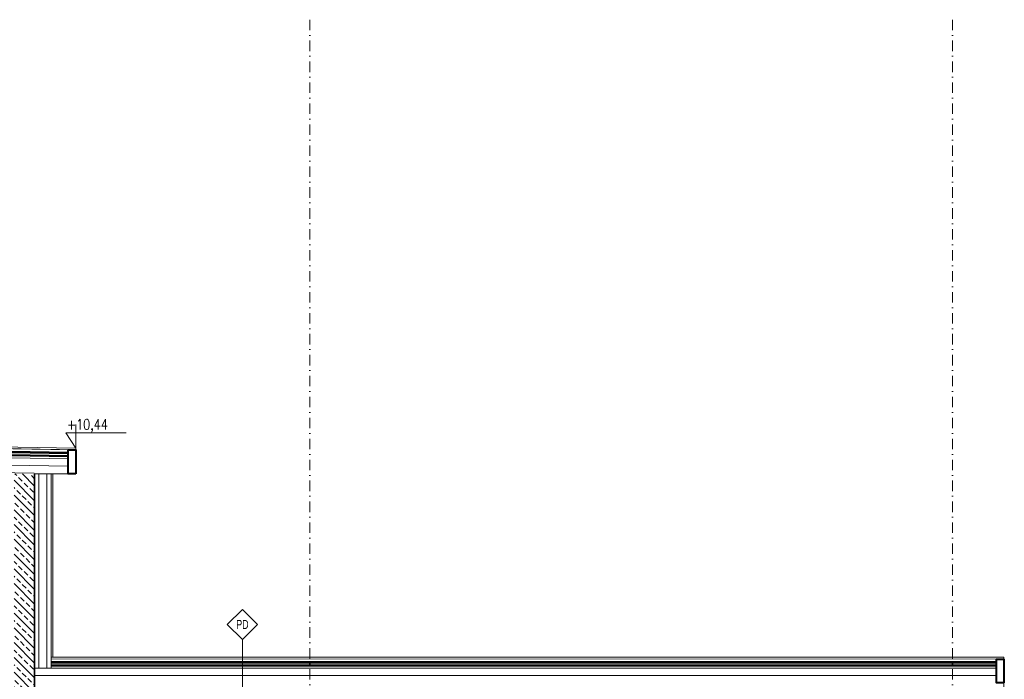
# Model space of a CAD drawing. Header units: millimetres. Extents: x -1893473 to 942156, y -568027 to 942944.
# Tile 41 of 256: x -34791 to -33592, y -334094 to -333292. Entities that reach past the tile are written whole.
import ezdxf
from ezdxf.enums import TextEntityAlignment as Align

# ---------------------------------------------------------------- set-up
doc = ezdxf.new("R2010")
doc.units = ezdxf.units.MM
doc.header["$LTSCALE"] = 0.2
doc.linetypes.add('CACHE', pattern=[9.525, 6.35, -3.175])
doc.linetypes.add('DASHDOT', pattern=[25.4, 12.7, -6.35, 0, -6.35])
doc.layers.get('0').update_dxf_attribs({"lineweight": 0})
for name, color, linetype, lineweight in [('!! 0_ Istn-widok', 1, 'Continuous', 15), ('!! 0_ Opis', 3, 'Continuous', 13), ('!! 1_ PROJ WARSTWY', 252, 'Continuous', 9), ('!! 1_ tynk zewn  - nowy', 21, 'Continuous', 20), ('!! 1_hatch projektowane ściany', 4, 'Continuous', 5), ('!! 1_PROJ Sciany', 2, 'Continuous', 40), ('!! 1_PROJ TERMOIZOL', 132, 'Continuous', 5), ('!! 1_PROJ widok', 5, 'Continuous', 9), ('!! 1_PROJ ŻELBET', 1, 'Continuous', 35), ('!! 2 _linia hydroizol', 32, 'Continuous', 9), ('!! 2_ remont Ocieplenie', 4, 'ZIGZAG', 5), ('0-osie-liniA', 14, 'DASHDOT', 5), ('0-rzedne-blok', 62, 'Continuous', 13)]:
    doc.layers.add(name, color=color, linetype=linetype, lineweight=lineweight)
doc.styles.add('ARIAL TEEN', font='arial.ttf')
doc.styles.add('DEUTSCH', font='SIMPLEX8')
doc.linetypes.add('BATTING', pattern='A,0.00254,-2.54,[134,ltypeshp.shx,S=2.54,R=0,X=-2.54,Y=0],-5.08,[134,ltypeshp.shx,S=2.54,R=180,X=2.54,Y=0],-2.54', length=10.16254)
doc.linetypes.add('ZIGZAG', pattern='A,0.00254,-5.08,[131,ltypeshp.shx,S=5.08,R=0,X=-5.08,Y=0],-10.16,[131,ltypeshp.shx,S=5.08,R=180,X=5.08,Y=0],-5.08', length=20.32254)

# ---------------------------------------------------------------- blocks, each defined once
blk = doc.blocks.new('D_kota')
for p, q in [((8.66, 0), (8.66, 23.02)), ((-0.76, 15), (8.66, 15)), ((8.66, 0), (-0.76, 15))]:
    blk.add_line(p, q)
blk.add_lwpolyline([(-0.76, 15), (57.9, 15)])
at = {"style": 'DEUTSCH', "width": 0.8}
blk.add_attdef('POZ.ARCH', (7.32, 19.66), '', height=10, dxfattribs=at)

msp = doc.modelspace()

# ---------------------------------------------------------------- hatches: boundary and pattern name
at = {"layer": '!! 1_hatch projektowane ściany'}
h = msp.add_hatch(dxfattribs=at)
h.set_pattern_fill('ANSI33', color=256, scale=2, angle=90)
h.set_pattern_definition([(135, (-97047.5, -125852.509), (-8.9802561, -8.9802561), []), (135, (-97047.5, -125843.529), (-8.9802561, -8.9802561), [6.35, -3.175])])
h.paths.add_polyline_path([(-34772.43072, -333844.24726), (-34797.43072, -333844.24726), (-34797.43072, -334879.48588), (-34772.43072, -334879.48588)])

# ---------------------------------------------------------------- linework, layer by layer
at = {"layer": '!! 0_ Istn-widok', "lineweight": 35, "const_width": 1}
for points in [[(-34722.46764, -333815.08522), (-35196.3499, -333806.81358)], [(-33592.43664, -334069.66419), (-34752.43072, -334069.66419)]]:
    msp.add_lwpolyline(points, dxfattribs=at)
at = {"layer": '!! 0_ Opis'}
msp.add_line((-34519.43365, -334045.95002), (-34519.43365, -334193.45002), dxfattribs=at)
msp.add_lwpolyline([(-34519.43365, -334045.95002), (-34501.04888, -334027.56524), (-34519.43365, -334009.18047), (-34537.81843, -334027.56524)], close=True, dxfattribs=at)
at = {"layer": '!! 1_ PROJ WARSTWY'}
for points in [[(-34722.43072, -333812.97027), (-35216.13072, -333804.35271)], [(-34731.60839, -333817.92613), (-35196.3499, -333809.81403)], [(-34731.6433, -333819.92582), (-35196.3499, -333811.81434)], [(-34731.67982, -333822.01791), (-35196.3499, -333813.90707)], [(-34731.70599, -333823.51768), (-35196.3499, -333815.40729)], [(-34731.75084, -333826.0866), (-35196.3499, -333817.97699)], [(-34722.43072, -333815.08554), (-34722.43072, -333812.97027)], [(-34772.96896, -333843.36988), (-35196.3499, -333835.97973)], [(-33592.43664, -334067.54892), (-34752.43072, -334067.54892)], [(-33601.52643, -334072.66419), (-34752.43072, -334072.66419)], [(-33601.52643, -334080.82591), (-34772.43072, -334080.82591)], [(-33601.52643, -334074.66419), (-34752.43072, -334074.66419)], [(-33601.52643, -334076.7566), (-34752.43072, -334076.7566)], [(-33601.52643, -334078.2566), (-34752.43072, -334078.2566)]]:
    msp.add_lwpolyline(points, dxfattribs=at)
at = {"layer": '!! 1_ tynk zewn  - nowy'}
for points in [[(-34752.43072, -334080.82591), (-34752.43072, -333844.24726)], [(-34750.43072, -334067.54892), (-34750.43072, -333844.24726)]]:
    msp.add_lwpolyline(points, dxfattribs=at)
at = {"layer": '!! 1_PROJ Sciany'}
for points in [[(-34722.43072, -333844.24726), (-34731.5205, -333844.24726), (-34731.5205, -333815.08554), (-34722.43072, -333815.08554)], [(-33592.43664, -334098.82591), (-33601.52643, -334098.82591), (-33601.52643, -334069.66419), (-33592.43664, -334069.66419)]]:
    msp.add_lwpolyline(points, close=True, dxfattribs=at)
at = {"layer": '!! 1_PROJ TERMOIZOL', "linetype": 'ZIGZAG', "ltscale": 0.75}
for points in [[(-34767.43072, -334080.82591), (-34767.43072, -333844.24726)], [(-34757.43072, -334080.82591), (-34757.43072, -333844.24726)]]:
    msp.add_lwpolyline(points, dxfattribs=at)
at = {"layer": '!! 1_PROJ widok'}
msp.add_lwpolyline([(-33642.43664, -334067.54892), (-33592.43664, -334067.54892), (-33592.43664, -334499.48588)], dxfattribs=at)
at = {"layer": '!! 1_PROJ ŻELBET'}
msp.add_line((-34772.43072, -335019.48588), (-34772.43072, -333844.24726), dxfattribs=at)
at = {"layer": '!! 2 _linia hydroizol', "linetype": 'CACHE', "ltscale": 0.5, "const_width": 1.5}
for points in [[(-34731.62585, -333818.92597), (-35196.3499, -333810.81418)], [(-33601.52643, -334073.66419), (-34752.43072, -334073.66419)]]:
    msp.add_lwpolyline(points, dxfattribs=at)
at = {"layer": '!! 2 _linia hydroizol', "linetype": 'CACHE', "const_width": 1.5}
for points in [[(-34731.69291, -333822.7678), (-35196.3499, -333814.65718)], [(-33601.52643, -334077.5066), (-34752.43072, -334077.5066)]]:
    msp.add_lwpolyline(points, dxfattribs=at)
at = {"layer": '!! 2_ remont Ocieplenie', "linetype": 'BATTING', "ltscale": 0.75}
for points in [[(-34731.90791, -333835.08523), (-35196.3499, -333826.97836)], [(-33601.52643, -334089.82591), (-34772.43072, -334089.82591)]]:
    msp.add_lwpolyline(points, dxfattribs=at)
msp.add_lwpolyline([(-34772.43072, -333844.24726), (-34722.43072, -333844.24726)])
at = {"layer": '0-osie-liniA', "ltscale": 5}
for points in [[(-34437.43302, -333291.56686), (-34437.43302, -335084.09785)], [(-33654.93302, -333291.56686), (-33654.93302, -335084.09785)]]:
    msp.add_lwpolyline(points, dxfattribs=at)

# ---------------------------------------------------------------- block references
at = {"layer": '0-rzedne-blok'}
ref = msp.add_blockref('D_kota', (-34733.25604, -333812.97027), dxfattribs=dict(at, xscale=1.250000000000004, yscale=1.250000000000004, zscale=1.250000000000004))
ref.add_attrib('POZ.ARCH', '+10,44  ', (-34732.98966, -333790.30999), dxfattribs={"layer": '0', "height": 12.5, "style": 'DEUTSCH', "width": 0.8})

# ---------------------------------------------------------------- texts
at = {"layer": '!! 0_ Opis', "style": 'ARIAL TEEN', "width": 0.7}
msp.add_text('PD', height=11, dxfattribs=at).set_placement((-34519.43365, -334027.56524), align=Align.MIDDLE_CENTER)

doc.saveas('drawing.dxf')
